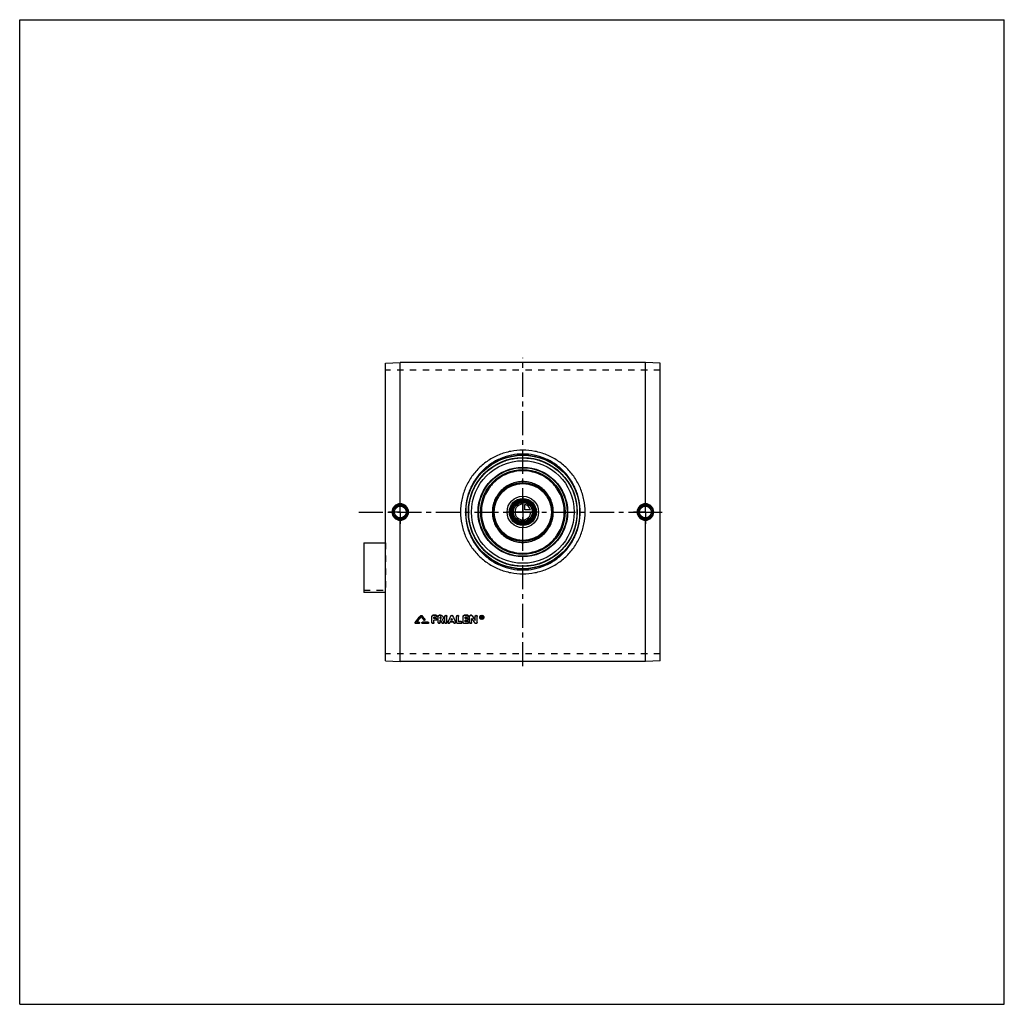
# Model space of a CAD drawing. Header units: millimetres. Extents: x 0 to 1000, y 0 to 1000.
import ezdxf

# ---------------------------------------------------------------- set-up
doc = ezdxf.new("R2010")
doc.units = ezdxf.units.MM
doc.header["$LTSCALE"] = 65.185185
doc.linetypes.add('CENTER', pattern=[0.6, 0.375, -0.075, 0.075, -0.075])
doc.linetypes.add('HIDDEN', pattern=[0.2, 0.1, -0.1])
doc.layers.get('0').update_dxf_attribs({"linetype": 'CONTINUOUS'})
for name, color, linetype in [('ACHSEN_S', 7, 'CONTINUOUS'), ('FASEN', 7, 'CONTINUOUS'), ('KOERPER', 7, 'CONTINUOUS'), ('KONST.EL_MIT_GEO', 7, 'CONTINUOUS'), ('KURVEN', 7, 'CONTINUOUS')]:
    doc.layers.add(name, color=color, linetype=linetype)

msp = doc.modelspace()

# ---------------------------------------------------------------- linework, layer by layer
at = {"color": 7, "linetype": 'Continuous'}
for p, q in [((0, 0), (0, 1000)), ((0, 1000), (1000, 1000)), ((1000, 0), (1000, 1000)), ((0, 0), (1000, 0))]:
    msp.add_line(p, q, dxfattribs=at)
at = {"layer": 'ACHSEN_S', "color": 2, "linetype": 'CENTER'}
for p, q in [((511, 343.3), (511, 656.7)), ((344.5, 500), (655.5, 500))]:
    msp.add_line(p, q, dxfattribs=at)
at = {"layer": 'FASEN', "color": 7, "linetype": 'Continuous'}
for p, q in [((371.5, 651.1), (386.5, 651.7)), ((371.5, 348.9), (371.5, 651.1)), ((635.5, 651.7), (386.5, 651.7)), ((650.5, 651.1), (635.5, 651.7)), ((650.5, 348.9), (650.5, 651.1)), ((371.5, 348.9), (386.5, 348.3)), ((635.5, 348.3), (386.5, 348.3)), ((650.5, 348.9), (635.5, 348.3))]:
    msp.add_line(p, q, dxfattribs=at)
for radius in [55, 52.1]:
    msp.add_circle((511, 500), radius, dxfattribs=at)
at = {"layer": 'KOERPER', "color": 8, "linetype": 'HIDDEN'}
for p, q in [((650.5, 644.2), (371.5, 644.2)), ((349.5, 420.7), (371.5, 420.7)), ((371.5, 418.4), (371.5, 420.7)), ((650.5, 355.8), (371.5, 355.8))]:
    msp.add_line(p, q, dxfattribs=at)
at = {"layer": 'KOERPER', "color": 2, "linetype": 'CENTER'}
for p, q in [((386.5, 500), (386.5, 512)), ((635.5, 500), (635.5, 512)), ((386.5, 500), (374.5, 500)), ((386.5, 500), (386.5, 488)), ((386.5, 500), (398.5, 500)), ((635.5, 500), (623.5, 500)), ((635.5, 500), (647.5, 500)), ((635.5, 500), (635.5, 488))]:
    msp.add_line(p, q, dxfattribs=at)
at = {"layer": 'KOERPER', "color": 7, "linetype": 'Continuous'}
msp.add_line((371.5, 418.4), (349.5, 418.4), dxfattribs=at)
msp.add_circle((511, 500), 11.7, dxfattribs=at)
at = {"layer": 'KONST.EL_MIT_GEO', "color": 7, "linetype": 'Continuous'}
for p, q in [((386.5, 508.4), (386.5, 651.7)), ((635.5, 508.4), (635.5, 651.7)), ((386.5, 348.3), (386.5, 491.6)), ((635.5, 348.3), (635.5, 491.6)), ((349.5, 468.8), (349.5, 418.4)), ((349.5, 468.8), (371.5, 468.8)), ((407.3, 394.9), (407.3, 394.7)), ((408.2, 394.9), (408.2, 394.7)), ((411.4, 390.9), (411.4, 390.8)), ((418.7, 387.7), (418.7, 394)), ((423, 395.1), (419.7, 395.1)), ((419.7, 395.1), (419.7, 395)), ((423, 395), (419.7, 395)), ((423, 393.1), (420.7, 393.1)), ((420.7, 391.8), (420.7, 393.1)), ((422.7, 391.9), (420.7, 391.9)), ((422.7, 391.8), (420.7, 391.8)), ((422.7, 391.9), (422.7, 391.8)), ((423, 395.1), (423, 395)), ((425, 387.7), (425, 394)), ((427.5, 395.1), (426, 395.1)), ((426, 395.1), (426, 395)), ((427.5, 395), (426, 395)), ((427.5, 393.1), (427, 393.1)), ((427, 391.8), (427, 393.1)), ((427.5, 391.9), (427, 391.9)), ((427.5, 391.8), (427, 391.8)), ((427.5, 395.1), (427.5, 395)), ((427.5, 391.9), (427.5, 391.8)), ((431.9, 387.7), (431.9, 394)), ((433.9, 387.7), (433.9, 394)), ((437.9, 394.5), (437.9, 394.4)), ((439.6, 390.1), (438.1, 390.1)), ((439.8, 394.5), (439.8, 394.4)), ((443.8, 387.7), (443.8, 394)), ((445.8, 388.6), (445.8, 394)), ((450.4, 387.7), (450.4, 394)), ((455.1, 395.1), (451.4, 395.1)), ((451.4, 395.1), (451.4, 395)), ((455.1, 395), (451.4, 395)), ((455.1, 393.1), (452.4, 393.1)), ((452.4, 391.8), (452.4, 393.1)), ((454.7, 391.9), (452.4, 391.9)), ((454.7, 391.8), (452.4, 391.8)), ((454.7, 391.9), (454.7, 391.8)), ((455.1, 395.1), (455.1, 395)), ((457, 387.7), (457, 394)), ((458.7, 395.1), (458, 395.1)), ((458, 395.1), (458, 395)), ((458.7, 395), (458, 395)), ((458.7, 395.1), (458.7, 395)), ((459, 387.7), (459, 391.8)), ((459.5, 394.6), (459.5, 394.5)), ((462.6, 389.9), (462.6, 394)), ((464.6, 387.7), (464.6, 394)), ((469.3, 394.2), (468.9, 394.2)), ((468.9, 391.9), (468.9, 394.2)), ((469.3, 394), (468.9, 394)), ((469.2, 391.9), (468.9, 391.9)), ((469.3, 393.7), (469.2, 393.7)), ((469.2, 393.1), (469.2, 393.7)), ((469.3, 393.2), (469.2, 393.2)), ((469.3, 393.1), (469.2, 393.1)), ((469.3, 392.8), (469.2, 392.8)), ((469.2, 391.9), (469.2, 392.8)), ((469.3, 394.2), (469.3, 394)), ((469.3, 393.2), (469.3, 393.1)), ((469.5, 393.3), (469.5, 393.5)), ((469.8, 391.9), (469.5, 391.9)), ((469.8, 392), (469.6, 392.9)), ((469.8, 393.3), (469.8, 393.5)), ((469.8, 392), (469.8, 391.9)), ((401.6, 387.8), (401.6, 387.7)), ((405.5, 386.8), (402.1, 386.8)), ((405.5, 387.9), (403.2, 387.9)), ((405.5, 388), (403.3, 388)), ((405.5, 388), (405.5, 387.9)), ((414.8, 388), (409, 388)), ((409, 388), (409, 387.9)), ((414.8, 387.9), (409, 387.9)), ((414.8, 386.8), (409, 386.8)), ((414.8, 388), (414.8, 387.9)), ((422.7, 390), (420.7, 390)), ((420.7, 387.7), (420.7, 390)), ((427.7, 390), (427, 390)), ((427, 387.7), (427, 390)), ((430.8, 388.2), (430.8, 388.1)), ((434.9, 388.2), (434.9, 388.1)), ((440.6, 388.2), (437.1, 388.2)), ((439.7, 390), (438, 390)), ((442.8, 388.2), (442.8, 388.1)), ((448.5, 386.8), (444.8, 386.8)), ((448.5, 388.8), (445.8, 388.8)), ((448.5, 388.6), (445.8, 388.6)), ((448.5, 388.8), (448.5, 388.6)), ((455.1, 386.8), (451.4, 386.8)), ((454.7, 390), (452.4, 390)), ((452.4, 388.6), (452.4, 390)), ((455.1, 388.8), (452.4, 388.8)), ((455.1, 388.6), (452.4, 388.6)), ((455.1, 388.8), (455.1, 388.6)), ((463.6, 386.8), (463, 386.8))]:
    msp.add_line(p, q, dxfattribs=at)
at = {"layer": 'KONST.EL_MIT_GEO', "color": 8, "linetype": 'HIDDEN'}
for p, q in [((371.5, 468.8), (371.5, 420.7)), ((407.8, 393.7), (407.8, 393.5)), ((410.5, 390.3), (410.5, 390.2)), ((411.5, 390.5), (411.5, 390.6)), ((418.7, 394.2), (418.7, 394)), ((423, 393.2), (420.7, 393.2)), ((420.7, 393.2), (420.7, 393.1)), ((422.7, 390.1), (420.7, 390.1)), ((420.7, 390.1), (420.7, 390)), ((422.7, 390.1), (422.7, 390)), ((423, 393.2), (423, 393.1)), ((423.7, 390.9), (423.7, 391)), ((424, 394), (424, 394.2)), ((425, 394.2), (425, 394)), ((427.5, 393.2), (427, 393.2)), ((427, 393.2), (427, 393.1)), ((427.7, 390.1), (427, 390.1)), ((427, 390.1), (427, 390)), ((427.5, 393.2), (427.5, 393.1)), ((427.7, 390.1), (427.7, 390)), ((428.2, 392.5), (428.2, 392.6)), ((429.5, 390.9), (429.5, 390.7)), ((429.5, 390.8), (429.5, 390.9)), ((429.5, 390.8), (429.5, 390.8)), ((430.2, 392.5), (430.2, 392.6)), ((431.9, 394.2), (431.9, 394)), ((433.9, 394.2), (433.9, 394)), ((438.1, 390.1), (438, 390.1)), ((438, 390.1), (438, 390)), ((438.9, 391.9), (438.9, 391.8)), ((439.7, 390.1), (439.6, 390.1)), ((439.7, 390.1), (439.7, 390)), ((443.8, 394.2), (443.8, 394)), ((445.8, 394.2), (445.8, 394)), ((450.4, 394.2), (450.4, 394)), ((455.1, 393.2), (452.4, 393.2)), ((452.4, 393.2), (452.4, 393.1)), ((454.7, 390.1), (452.4, 390.1)), ((452.4, 390.1), (452.4, 390)), ((454.7, 390.1), (454.7, 390)), ((455.1, 393.2), (455.1, 393.1)), ((455.7, 390.9), (455.7, 391)), ((456.1, 394), (456.1, 394.2)), ((457, 394.2), (457, 394)), ((459, 391.9), (459, 391.8)), ((462.6, 394.2), (462.6, 394)), ((464.6, 394.2), (464.6, 394)), ((467.2, 393.1), (467.2, 393)), ((467.7, 393.1), (467.7, 393)), ((469.2, 392), (468.9, 392)), ((469.3, 393.8), (469.2, 393.8)), ((469.2, 393.8), (469.2, 393.7)), ((469.3, 392.9), (469.2, 392.9)), ((469.2, 392.9), (469.2, 392.8)), ((469.3, 393.8), (469.3, 393.7)), ((469.3, 392.9), (469.3, 392.8)), ((469.5, 393.6), (469.5, 393.5)), ((469.8, 392), (469.5, 392)), ((469.5, 392), (469.5, 391.9)), ((469.6, 393), (469.6, 392.9)), ((469.6, 392.9), (469.6, 393)), ((469.8, 393.6), (469.8, 393.5)), ((471, 393.1), (471, 393)), ((471.5, 393.1), (471.5, 393)), ((401.5, 387.5), (401.5, 387.4)), ((405.5, 386.9), (402.1, 386.9)), ((402.1, 386.9), (402.1, 386.8)), ((403.3, 388), (403.2, 388)), ((403.2, 388), (403.2, 387.9)), ((405.5, 386.9), (405.5, 386.8)), ((406.1, 387.4), (406.1, 387.5)), ((408.4, 387.5), (408.4, 387.4)), ((414.8, 386.9), (409, 386.9)), ((409, 386.9), (409, 386.8)), ((414.8, 386.9), (414.8, 386.8)), ((415.4, 387.4), (415.4, 387.5)), ((429, 387.5), (429, 387.3)), ((430.9, 387.7), (430.9, 387.8)), ((434.9, 387.8), (434.9, 387.7)), ((436.8, 387.5), (437.1, 388.3)), ((436.8, 387.5), (436.8, 387.4)), ((440.6, 388.3), (437.1, 388.3)), ((437.1, 388.3), (437.1, 388.2)), ((440.6, 388.3), (440.6, 388.2)), ((440.9, 387.5), (440.6, 388.3)), ((440.9, 387.5), (440.9, 387.4)), ((442.8, 387.7), (442.8, 387.8)), ((448.5, 386.9), (444.8, 386.9)), ((444.8, 386.9), (444.8, 386.8)), ((448.5, 386.9), (448.5, 386.8)), ((449.4, 387.7), (449.4, 387.8)), ((455.1, 386.9), (451.4, 386.9)), ((451.4, 386.9), (451.4, 386.8)), ((455.1, 386.9), (455.1, 386.8)), ((456.1, 387.7), (456.1, 387.8)), ((462.1, 387.4), (462.1, 387.2)), ((463.6, 386.9), (463, 386.9)), ((463, 386.9), (463, 386.8)), ((463.6, 386.9), (463.6, 386.8))]:
    msp.add_line(p, q, dxfattribs=at)
at = {"layer": 'KONST.EL_MIT_GEO', "color": 7, "linetype": 'Continuous'}
for centre, radius in [((511, 500), 58), ((511, 500), 57.7), ((511, 500), 55.3), ((511, 500), 45.5), ((511, 500), 45), ((511, 500), 43), ((511, 500), 30), ((511, 500), 29), ((511, 500), 13.7), ((511, 500), 12.7), ((511, 500), 11.3), ((511, 500), 10.3), ((386.5, 500), 7.05), ((386.5, 500), 6.05), ((635.5, 500), 7.05), ((635.5, 500), 6.05)]:
    msp.add_circle(centre, radius, dxfattribs=at)
at = {"layer": 'KONST.EL_MIT_GEO', "color": 8, "linetype": 'HIDDEN'}
msp.add_circle((511, 500), 55, dxfattribs=at)
at = {"layer": 'KONST.EL_MIT_GEO', "color": 7, "linetype": 'Continuous'}
for centre, radius, start, end in [((386.5, 500), 7.43, 90.0254, 180.0265), ((386.5, 500), 7.43, 359.9733, 90.2705), ((635.5, 500), 7.43, 89.7295, 180.0267), ((635.5, 500), 7.43, 359.9735, 89.9746), ((386.5, 500), 7.43, 179.9735, 269.9746), ((386.5, 500), 7.43, 269.7295, 0.0267), ((635.5, 500), 7.43, 179.9733, 270.2705), ((635.5, 500), 7.43, 270.0254, 0.0265), ((-872.4, 1413.3), 1635.5, 321.1671, 321.4841), ((-874, 1413.4), 1636.9, 321.1964, 321.5133), ((-871.3, 1412.4), 1635.2, 321.206, 321.4602), ((1692.5, 1417), 1642.5, 218.5402, 218.6914), ((1694.3, 1418.5), 1643.7, 218.5164, 218.6921), ((1696, 1418.6), 1645.1, 218.4873, 218.6629), ((-1169.9, 1154.9), 1778.6, 334.465, 334.6901), ((-1172.6, 1155.3), 1781.3, 334.4883, 334.7133), ((2047.6, 1154.9), 1778.6, 205.3099, 205.535), ((2050.3, 1155.3), 1781.3, 205.2867, 205.5117), ((1798.2, 1294), 1614.7, 213.9674, 214.1632), ((1810, 1301.5), 1626.7, 213.8804, 214.0752), ((1811.9, 1301.7), 1628.5, 213.8527, 214.0474), ((469.1, 393.1), 1.41, 182.0969, 193.1572), ((469.3, 393.5), 0.269, 269.9827, 275.4752), ((469.3, 393.4), 0.273, 270.1768, 275.7715), ((469.3, 393.5), 0.22, 0.223, 13.0114), ((469.6, 393.1), 1.41, 346.7697, 357.9328)]:
    msp.add_arc(centre, radius, start, end, dxfattribs=at)
at = {"layer": 'KONST.EL_MIT_GEO', "color": 8, "linetype": 'HIDDEN'}
for centre, radius, start, end in [((-869.7, 1412.3), 1633.8, 321.1768, 321.431), ((1690.9, 1416.8), 1641.1, 218.5694, 218.7206), ((427.6, 392.6), 0.609, 354.4817, 0.0052), ((1796.2, 1293.7), 1612.9, 213.9951, 214.191), ((469.2, 393.1), 1.47, 179.9949, 182.0961), ((469.3, 393.4), 0.218, 353.6463, 0.0411), ((469.5, 393.1), 1.47, 357.9293, 0.005)]:
    msp.add_arc(centre, radius, start, end, dxfattribs=at)
msp.add_ellipse((469.5, 500), major_axis=(-59.3, 287), ratio=0.08, start_param=-4.34653, end_param=-4.34316, dxfattribs=at)
at = {"layer": 'KONST.EL_MIT_GEO', "color": 7, "linetype": 'Continuous'}
for centre, major_axis, ratio, start_param, end_param in [((469.5, 500), (-59.4, 287.3), 0.08, -4.34653, -4.34316), ((469.8, 500), (-59.4, 287.3), 0.08, -4.3469, -4.34316), ((436.8, 500), (119.1, 286.8), 0.14767, -1.9124, -1.90939), ((440.9, 500), (-119.1, 286.8), 0.14767, -4.3738, -4.37079)]:
    msp.add_ellipse(centre, major_axis=major_axis, ratio=ratio, start_param=start_param, end_param=end_param, dxfattribs=at)
for points, knots in [([(574.3, 500), (574.3, 504.1), (573.6, 510.3), (571.6, 518.4), (568.8, 526.1), (563.9, 535.2), (557.2, 543.2), (551.1, 548.7), (544.5, 553.6), (535.3, 558.4), (523.4, 562), (511, 563.2), (498.6, 562), (486.7, 558.4), (477.5, 553.6), (470.9, 548.7), (464.8, 543.2), (458.1, 535.2), (453.2, 526.1), (450.4, 518.4), (448.4, 510.3), (447.7, 504.1), (447.7, 500)], [0, 0, 0, 0, 0.06265, 0.09398, 0.12528, 0.18769, 0.25, 0.28119, 0.31239, 0.3748, 0.43735, 0.5, 0.56265, 0.6252, 0.68761, 0.71881, 0.75, 0.81231, 0.87472, 0.90602, 0.93735, 1, 1, 1, 1]), ([(569.3, 500), (569.3, 503.8), (568.7, 509.6), (566.9, 517.1), (564.3, 524.3), (559.8, 532.8), (553.8, 540.3), (548.2, 545.5), (542.1, 550.1), (533.6, 554.7), (522.5, 558.1), (511, 559.3), (499.5, 558.1), (488.4, 554.7), (479.9, 550.1), (473.8, 545.5), (468.2, 540.3), (462.2, 532.8), (457.7, 524.3), (455.1, 517.1), (453.3, 509.6), (452.7, 503.8), (452.7, 500)], [0, 0, 0, 0, 0.06269, 0.09403, 0.12533, 0.18774, 0.25002, 0.28119, 0.31237, 0.37476, 0.43732, 0.5, 0.56268, 0.62524, 0.68763, 0.71881, 0.74998, 0.81226, 0.87467, 0.90597, 0.93731, 1, 1, 1, 1]), ([(511, 541.9), (508.3, 541.9), (504.1, 541.4), (498.8, 540.1), (493.6, 538.3), (487.5, 535), (482.2, 530.7), (478.5, 526.6), (475.2, 522.2), (472, 516.2), (469.5, 508.2), (468.7, 500), (469.5, 491.8), (472, 483.8), (475.2, 477.8), (478.5, 473.4), (482.2, 469.3), (487.5, 465), (493.6, 461.7), (498.8, 459.9), (504.1, 458.6), (508.3, 458.1), (511, 458.1)], [0, 0, 0, 0, 0.06256, 0.09386, 0.12515, 0.1876, 0.25, 0.28124, 0.31248, 0.37493, 0.43744, 0.5, 0.56256, 0.62507, 0.68752, 0.71876, 0.75, 0.8124, 0.87485, 0.90614, 0.93744, 1, 1, 1, 1]), ([(511, 458.1), (513.7, 458.1), (517.9, 458.6), (523.2, 459.9), (528.4, 461.7), (534.5, 465), (539.8, 469.3), (543.5, 473.4), (546.8, 477.8), (550, 483.8), (552.5, 491.8), (553.3, 500), (552.5, 508.2), (550, 516.2), (546.8, 522.2), (543.5, 526.6), (539.8, 530.7), (534.5, 535), (528.4, 538.3), (523.2, 540.1), (517.9, 541.4), (513.7, 541.9), (511, 541.9)], [0, 0, 0, 0, 0.06256, 0.09386, 0.12515, 0.1876, 0.25, 0.28124, 0.31248, 0.37493, 0.43744, 0.5, 0.56256, 0.62507, 0.68752, 0.71876, 0.75, 0.8124, 0.87485, 0.90614, 0.93744, 1, 1, 1, 1]), ([(542, 500), (542, 502), (541.6, 506.1), (539.8, 511.9), (536.9, 517.3), (533, 522), (528.3, 525.9), (522.9, 528.7), (517.1, 530.5), (511, 531.1), (504.9, 530.5), (499.1, 528.7), (493.7, 525.9), (489, 522), (485.1, 517.3), (482.2, 511.9), (480.4, 506.1), (480, 502), (480, 500)], [0, 0, 0, 0, 0.06254, 0.12506, 0.18754, 0.25, 0.31246, 0.37494, 0.43746, 0.5, 0.56254, 0.62506, 0.68754, 0.75, 0.81246, 0.87494, 0.93746, 1, 1, 1, 1]), ([(386.5, 508.4), (385.4, 508.4), (383.2, 507.9), (380.4, 506.1), (378.6, 503.3), (378.1, 501.1), (378.1, 500)], [0, 0, 0, 0, 0.24958, 0.4995, 0.74968, 1, 1, 1, 1]), ([(378.1, 500), (378.1, 498.9), (378.6, 496.7), (380.4, 493.9), (383.2, 492.1), (385.4, 491.6), (386.5, 491.6)], [0, 0, 0, 0, 0.25032, 0.5005, 0.75042, 1, 1, 1, 1]), ([(386.5, 508.4), (386.5, 508.3), (386.5, 508.1), (386.5, 507.9), (386.5, 507.7), (386.5, 507.6), (386.5, 507.5), (386.5, 507.5), (386.5, 507.4), (386.5, 507.4)], [0, 0, 0, 0, 0.37236, 0.54078, 0.68953, 0.81345, 0.90834, 0.97108, 1, 1, 1, 1]), ([(394.9, 500), (394.9, 501.1), (394.5, 503.3), (392.6, 506.1), (389.8, 508), (387.6, 508.4), (386.5, 508.4)], [0, 0, 0, 0, 0.25, 0.49998, 0.74998, 1, 1, 1, 1]), ([(386.5, 491.6), (387.6, 491.6), (389.8, 492), (392.6, 493.9), (394.5, 496.7), (394.9, 498.9), (394.9, 500)], [0, 0, 0, 0, 0.25002, 0.50002, 0.75, 1, 1, 1, 1]), ([(447.7, 500), (447.7, 495.9), (448.4, 489.7), (450.4, 481.6), (453.2, 473.9), (458.1, 464.8), (464.8, 456.8), (470.9, 451.3), (477.5, 446.4), (486.7, 441.6), (498.6, 438), (511, 436.8), (523.4, 438), (535.3, 441.6), (544.5, 446.4), (551.1, 451.3), (557.2, 456.8), (563.9, 464.8), (568.8, 473.9), (571.6, 481.6), (573.6, 489.7), (574.3, 495.9), (574.3, 500)], [0, 0, 0, 0, 0.06265, 0.09398, 0.12528, 0.18769, 0.25, 0.28119, 0.31239, 0.3748, 0.43735, 0.5, 0.56265, 0.6252, 0.68761, 0.71881, 0.75, 0.81231, 0.87472, 0.90602, 0.93735, 1, 1, 1, 1]), ([(452.7, 500), (452.7, 496.2), (453.3, 490.4), (455.1, 482.9), (457.7, 475.7), (462.2, 467.2), (468.2, 459.7), (473.8, 454.5), (479.9, 449.9), (488.4, 445.3), (499.5, 441.9), (511, 440.7), (522.5, 441.9), (533.6, 445.3), (542.1, 449.9), (548.2, 454.5), (553.8, 459.7), (559.8, 467.2), (564.3, 475.7), (566.9, 482.9), (568.7, 490.4), (569.3, 496.2), (569.3, 500)], [0, 0, 0, 0, 0.06269, 0.09403, 0.12533, 0.18774, 0.25002, 0.28119, 0.31237, 0.37476, 0.43732, 0.5, 0.56268, 0.62524, 0.68763, 0.71881, 0.74998, 0.81226, 0.87467, 0.90597, 0.93731, 1, 1, 1, 1]), ([(480, 500), (480, 498), (480.4, 493.9), (482.2, 488.1), (485.1, 482.7), (489, 478), (493.7, 474.1), (499.1, 471.3), (504.9, 469.5), (511, 468.9), (517.1, 469.5), (522.9, 471.3), (528.3, 474.1), (533, 478), (536.9, 482.7), (539.8, 488.1), (541.6, 493.9), (542, 498), (542, 500)], [0, 0, 0, 0, 0.06254, 0.12506, 0.18754, 0.25, 0.31246, 0.37494, 0.43746, 0.5, 0.56254, 0.62506, 0.68754, 0.75, 0.81246, 0.87494, 0.93746, 1, 1, 1, 1]), ([(635.5, 508.4), (634.4, 508.4), (632.2, 508), (629.4, 506.1), (627.5, 503.3), (627.1, 501.1), (627.1, 500)], [0, 0, 0, 0, 0.25002, 0.50002, 0.75, 1, 1, 1, 1]), ([(635.5, 508.4), (635.5, 508.3), (635.5, 508.1), (635.5, 507.9), (635.5, 507.7), (635.5, 507.6), (635.5, 507.5), (635.5, 507.5), (635.5, 507.4), (635.5, 507.4)], [0, 0, 0, 0, 0.37235, 0.54077, 0.68952, 0.81344, 0.90834, 0.97108, 1, 1, 1, 1]), ([(643.9, 500), (643.9, 501.1), (643.4, 503.3), (641.6, 506.1), (638.8, 507.9), (636.6, 508.4), (635.5, 508.4)], [0, 0, 0, 0, 0.25032, 0.5005, 0.75042, 1, 1, 1, 1]), ([(635.5, 491.6), (636.6, 491.6), (638.8, 492.1), (641.6, 493.9), (643.4, 496.7), (643.9, 498.9), (643.9, 500)], [0, 0, 0, 0, 0.24958, 0.4995, 0.74968, 1, 1, 1, 1]), ([(386.5, 491.6), (386.5, 491.7), (386.5, 491.9), (386.5, 492.1), (386.5, 492.3), (386.5, 492.4), (386.5, 492.5), (386.5, 492.5), (386.5, 492.6), (386.5, 492.6)], [0, 0, 0, 0, 0.37236, 0.54078, 0.68953, 0.81345, 0.90834, 0.97108, 1, 1, 1, 1]), ([(627.1, 500), (627.1, 498.9), (627.5, 496.7), (629.4, 493.9), (632.2, 492), (634.4, 491.6), (635.5, 491.6)], [0, 0, 0, 0, 0.25, 0.49998, 0.74998, 1, 1, 1, 1]), ([(635.5, 491.6), (635.5, 491.7), (635.5, 491.9), (635.5, 492.1), (635.5, 492.3), (635.5, 492.4), (635.5, 492.5), (635.5, 492.5), (635.5, 492.6), (635.5, 492.6)], [0, 0, 0, 0, 0.37235, 0.54077, 0.68952, 0.81344, 0.90833, 0.97108, 1, 1, 1, 1]), ([(407.3, 394.9), (407.3, 394.9), (407.5, 395), (407.8, 395.1), (408, 395), (408.2, 394.9), (408.2, 394.9)], [0, 0, 0, 0, 0.2463, 0.49956, 0.75157, 1, 1, 1, 1]), ([(407.3, 394.7), (407.3, 394.8), (407.5, 394.9), (407.8, 395), (408, 394.9), (408.2, 394.8), (408.2, 394.7)], [0, 0, 0, 0, 0.2469, 0.50001, 0.75311, 1, 1, 1, 1]), ([(411.5, 390.5), (411.5, 390.4), (411.4, 390.1), (411.1, 389.9), (410.7, 389.9), (410.5, 390.1), (410.5, 390.2)], [0, 0, 0, 0, 0.24012, 0.49113, 0.74882, 1, 1, 1, 1]), ([(411.4, 390.9), (411.4, 390.9), (411.5, 390.8), (411.5, 390.7), (411.5, 390.6)], [0, 0, 0, 0, 0.26209, 1, 1, 1, 1]), ([(411.4, 390.8), (411.4, 390.8), (411.5, 390.7), (411.5, 390.6), (411.5, 390.5)], [0, 0, 0, 0, 0.25489, 1, 1, 1, 1]), ([(418.7, 394.2), (418.7, 394.3), (418.8, 394.5), (419, 394.8), (419.4, 395), (419.6, 395.1), (419.7, 395.1)], [0, 0, 0, 0, 0.24183, 0.48886, 0.74161, 1, 1, 1, 1]), ([(418.7, 394), (418.7, 394.2), (418.8, 394.4), (419, 394.7), (419.4, 394.9), (419.6, 395), (419.7, 395)], [0, 0, 0, 0, 0.24153, 0.48814, 0.74168, 1, 1, 1, 1]), ([(422.7, 391.9), (422.8, 391.9), (423.1, 391.9), (423.4, 391.7), (423.6, 391.4), (423.7, 391.1), (423.7, 391)], [0, 0, 0, 0, 0.26219, 0.51205, 0.7611, 1, 1, 1, 1]), ([(422.7, 391.8), (422.8, 391.8), (423.1, 391.8), (423.4, 391.6), (423.6, 391.3), (423.7, 391), (423.7, 390.9)], [0, 0, 0, 0, 0.25886, 0.51263, 0.75903, 1, 1, 1, 1]), ([(423.7, 390.9), (423.7, 390.8), (423.6, 390.5), (423.4, 390.2), (423.1, 390), (422.8, 390), (422.7, 390)], [0, 0, 0, 0, 0.24098, 0.48727, 0.74102, 1, 1, 1, 1]), ([(423, 395.1), (423.2, 395.1), (423.4, 395), (423.8, 394.8), (424, 394.5), (424, 394.3), (424, 394.2)], [0, 0, 0, 0, 0.2616, 0.51123, 0.76052, 1, 1, 1, 1]), ([(423, 395), (423.2, 395), (423.4, 394.9), (423.8, 394.7), (424, 394.4), (424, 394.2), (424, 394)], [0, 0, 0, 0, 0.25832, 0.51185, 0.75848, 1, 1, 1, 1]), ([(424, 394), (424, 393.9), (424, 393.7), (423.8, 393.4), (423.4, 393.2), (423.2, 393.1), (423, 393.1)], [0, 0, 0, 0, 0.24153, 0.48805, 0.74156, 1, 1, 1, 1]), ([(425, 394.2), (425, 394.3), (425.1, 394.5), (425.3, 394.8), (425.6, 395), (425.9, 395.1), (426, 395.1)], [0, 0, 0, 0, 0.24183, 0.48886, 0.74161, 1, 1, 1, 1]), ([(425, 394), (425, 394.2), (425.1, 394.4), (425.3, 394.7), (425.6, 394.9), (425.9, 395), (426, 395)], [0, 0, 0, 0, 0.24153, 0.48814, 0.74168, 1, 1, 1, 1]), ([(427.5, 395.1), (427.9, 395.1), (428.6, 395), (429.5, 394.4), (430.1, 393.6), (430.2, 392.9), (430.2, 392.6)], [0, 0, 0, 0, 0.25887, 0.51142, 0.75817, 1, 1, 1, 1]), ([(427.5, 395), (427.9, 395), (428.6, 394.8), (429.5, 394.3), (430.1, 393.5), (430.2, 392.8), (430.2, 392.5)], [0, 0, 0, 0, 0.25848, 0.51216, 0.75877, 1, 1, 1, 1]), ([(428.2, 392.5), (428.2, 392.6), (428.2, 392.7), (428.1, 392.9), (427.8, 393.1), (427.6, 393.1), (427.5, 393.1)], [0, 0, 0, 0, 0.24124, 0.48772, 0.74136, 1, 1, 1, 1]), ([(427.5, 391.8), (427.7, 391.8), (428, 391.9), (428.2, 392.2), (428.2, 392.4), (428.2, 392.5)], [0, 0, 0, 0, 0.50798, 0.75659, 1, 1, 1, 1]), ([(427.5, 391.9), (427.7, 391.9), (428, 392), (428.2, 392.3), (428.2, 392.4), (428.2, 392.5)], [0, 0, 0, 0, 0.50717, 0.75576, 1, 1, 1, 1]), ([(430.2, 392.5), (430.2, 392.2), (430.1, 391.5), (429.7, 391), (429.5, 390.7)], [0, 0, 0, 0, 0.49503, 1, 1, 1, 1]), ([(431.9, 394.2), (431.9, 394.3), (431.9, 394.5), (432.2, 394.9), (432.9, 395.2), (433.5, 394.9), (433.8, 394.5), (433.9, 394.3), (433.9, 394.2)], [0, 0, 0, 0, 0.12345, 0.24596, 0.49992, 0.75386, 0.87713, 1, 1, 1, 1]), ([(431.9, 394), (431.9, 394.2), (431.9, 394.4), (432.2, 394.8), (432.9, 395.1), (433.5, 394.8), (433.8, 394.4), (433.9, 394.2), (433.9, 394)], [0, 0, 0, 0, 0.12184, 0.24625, 0.5, 0.75375, 0.87815, 1, 1, 1, 1]), ([(437.9, 394.5), (438, 394.7), (438.3, 395), (438.9, 395.1), (439.4, 395), (439.7, 394.7), (439.8, 394.5)], [0, 0, 0, 0, 0.24701, 0.50069, 0.75297, 1, 1, 1, 1]), ([(437.9, 394.4), (438, 394.6), (438.3, 394.9), (438.9, 395), (439.4, 394.9), (439.7, 394.6), (439.8, 394.4)], [0, 0, 0, 0, 0.24559, 0.49999, 0.7544, 1, 1, 1, 1]), ([(443.8, 394.2), (443.8, 394.3), (443.9, 394.5), (444.2, 394.9), (444.8, 395.2), (445.5, 394.9), (445.8, 394.5), (445.8, 394.3), (445.8, 394.2)], [0, 0, 0, 0, 0.12345, 0.24596, 0.49992, 0.75386, 0.87713, 1, 1, 1, 1]), ([(443.8, 394), (443.8, 394.2), (443.9, 394.4), (444.2, 394.8), (444.8, 395.1), (445.5, 394.8), (445.8, 394.4), (445.8, 394.2), (445.8, 394)], [0, 0, 0, 0, 0.12184, 0.24625, 0.5, 0.75375, 0.87815, 1, 1, 1, 1]), ([(450.4, 394.2), (450.4, 394.3), (450.5, 394.5), (450.7, 394.8), (451, 395), (451.3, 395.1), (451.4, 395.1)], [0, 0, 0, 0, 0.24183, 0.48886, 0.74161, 1, 1, 1, 1]), ([(450.4, 394), (450.4, 394.2), (450.5, 394.4), (450.7, 394.7), (451, 394.9), (451.3, 395), (451.4, 395)], [0, 0, 0, 0, 0.24153, 0.48814, 0.74168, 1, 1, 1, 1]), ([(454.7, 391.9), (454.9, 391.9), (455.1, 391.9), (455.4, 391.7), (455.7, 391.4), (455.7, 391.1), (455.7, 391)], [0, 0, 0, 0, 0.26219, 0.51205, 0.7611, 1, 1, 1, 1]), ([(454.7, 391.8), (454.9, 391.8), (455.1, 391.8), (455.4, 391.6), (455.7, 391.3), (455.7, 391), (455.7, 390.9)], [0, 0, 0, 0, 0.25886, 0.51263, 0.75903, 1, 1, 1, 1]), ([(455.7, 390.9), (455.7, 390.8), (455.7, 390.5), (455.4, 390.2), (455.1, 390), (454.9, 390), (454.7, 390)], [0, 0, 0, 0, 0.24098, 0.48727, 0.74102, 1, 1, 1, 1]), ([(455.1, 395.1), (455.2, 395.1), (455.4, 395), (455.8, 394.8), (456, 394.5), (456.1, 394.3), (456.1, 394.2)], [0, 0, 0, 0, 0.2616, 0.51123, 0.76052, 1, 1, 1, 1]), ([(455.1, 395), (455.2, 395), (455.4, 394.9), (455.8, 394.7), (456, 394.4), (456.1, 394.2), (456.1, 394)], [0, 0, 0, 0, 0.25832, 0.51185, 0.75848, 1, 1, 1, 1]), ([(456.1, 394), (456.1, 393.9), (456, 393.7), (455.8, 393.4), (455.4, 393.2), (455.2, 393.1), (455.1, 393.1)], [0, 0, 0, 0, 0.24153, 0.48805, 0.74156, 1, 1, 1, 1]), ([(457, 394.2), (457, 394.3), (457.1, 394.5), (457.3, 394.8), (457.6, 395), (457.9, 395.1), (458, 395.1)], [0, 0, 0, 0, 0.24183, 0.48886, 0.74161, 1, 1, 1, 1]), ([(457, 394), (457, 394.2), (457.1, 394.4), (457.3, 394.7), (457.6, 394.9), (457.9, 395), (458, 395)], [0, 0, 0, 0, 0.24153, 0.48814, 0.74168, 1, 1, 1, 1]), ([(458.7, 395.1), (458.9, 395.1), (459.2, 395), (459.4, 394.8), (459.5, 394.6)], [0, 0, 0, 0, 0.50713, 1, 1, 1, 1]), ([(458.7, 395), (458.9, 395), (459.2, 394.9), (459.4, 394.7), (459.5, 394.5)], [0, 0, 0, 0, 0.50718, 1, 1, 1, 1]), ([(462.6, 394.2), (462.6, 394.3), (462.7, 394.5), (463, 394.9), (463.6, 395.2), (464.3, 394.9), (464.6, 394.5), (464.6, 394.3), (464.6, 394.2)], [0, 0, 0, 0, 0.12345, 0.24596, 0.49992, 0.75386, 0.87713, 1, 1, 1, 1]), ([(462.6, 394), (462.6, 394.2), (462.7, 394.4), (463, 394.8), (463.6, 395.1), (464.3, 394.8), (464.6, 394.4), (464.6, 394.2), (464.6, 394)], [0, 0, 0, 0, 0.12184, 0.24625, 0.5, 0.75375, 0.87815, 1, 1, 1, 1]), ([(467.2, 393.1), (467.2, 393.3), (467.3, 393.9), (467.8, 394.5), (468.5, 395), (469.4, 395.1), (470.2, 395), (470.9, 394.5), (471.4, 393.9), (471.5, 393.3), (471.5, 393.1)], [0, 0, 0, 0, 0.12145, 0.24392, 0.37114, 0.49997, 0.62917, 0.75607, 0.87892, 1, 1, 1, 1]), ([(467.2, 393), (467.2, 393.2), (467.3, 393.8), (467.8, 394.4), (468.5, 394.9), (469.4, 395), (470.2, 394.9), (470.9, 394.4), (471.4, 393.8), (471.5, 393.2), (471.5, 393)], [0, 0, 0, 0, 0.12066, 0.24396, 0.37078, 0.5, 0.62922, 0.75604, 0.87934, 1, 1, 1, 1]), ([(471.5, 393), (471.5, 392.7), (471.4, 392.2), (470.9, 391.5), (470.2, 391.1), (469.4, 390.9), (468.5, 391.1), (467.8, 391.5), (467.3, 392.2), (467.2, 392.7), (467.2, 393)], [0, 0, 0, 0, 0.12067, 0.24385, 0.37065, 0.5, 0.62935, 0.75615, 0.87933, 1, 1, 1, 1]), ([(471, 393), (471, 393.2), (470.9, 393.6), (470.5, 394.1), (470, 394.4), (469.4, 394.5), (468.7, 394.4), (468.2, 394.1), (467.8, 393.6), (467.7, 393.2), (467.7, 393)], [0, 0, 0, 0, 0.12066, 0.24395, 0.37077, 0.50001, 0.62924, 0.75606, 0.87934, 1, 1, 1, 1]), ([(467.7, 393), (467.7, 392.8), (467.8, 392.4), (468.2, 391.9), (468.7, 391.5), (469.4, 391.4), (470, 391.5), (470.5, 391.9), (470.9, 392.4), (471, 392.8), (471, 393)], [0, 0, 0, 0, 0.12067, 0.24386, 0.37067, 0.50001, 0.62934, 0.75614, 0.87933, 1, 1, 1, 1]), ([(467.7, 392.8), (467.8, 392.6), (467.9, 392.3), (468.4, 391.7), (469.4, 391.4), (470.3, 391.7), (470.8, 392.3), (470.9, 392.6), (471, 392.8)], [0, 0, 0, 0, 0.1229, 0.24581, 0.50037, 0.75452, 0.87751, 1, 1, 1, 1]), ([(469.3, 394.2), (469.4, 394.2), (469.6, 394.1), (469.8, 393.8), (469.8, 393.7), (469.8, 393.6)], [0, 0, 0, 0, 0.50699, 0.75536, 1, 1, 1, 1]), ([(469.3, 394), (469.4, 394), (469.6, 394), (469.8, 393.7), (469.8, 393.6), (469.8, 393.5)], [0, 0, 0, 0, 0.50763, 0.7564, 1, 1, 1, 1]), ([(469.5, 393.6), (469.5, 393.6), (469.4, 393.7), (469.3, 393.7), (469.3, 393.7)], [0, 0, 0, 0, 0.48892, 1, 1, 1, 1]), ([(469.3, 393.1), (469.4, 393.1), (469.5, 393.2), (469.5, 393.3), (469.5, 393.3)], [0, 0, 0, 0, 0.51245, 1, 1, 1, 1]), ([(469.4, 393.3), (469.4, 393.3), (469.5, 393.3), (469.5, 393.4), (469.5, 393.4)], [0, 0, 0, 0, 0.25974, 1, 1, 1, 1]), ([(469.8, 393.3), (469.8, 393.2), (469.8, 393.1), (469.7, 392.9), (469.6, 392.9)], [0, 0, 0, 0, 0.49284, 1, 1, 1, 1]), ([(401.5, 387.5), (401.5, 387.5), (401.5, 387.6), (401.6, 387.7), (401.6, 387.8)], [0, 0, 0, 0, 0.24378, 1, 1, 1, 1]), ([(401.5, 387.4), (401.5, 387.4), (401.5, 387.6), (401.6, 387.6), (401.6, 387.7)], [0, 0, 0, 0, 0.74483, 1, 1, 1, 1]), ([(402.1, 386.8), (401.9, 386.8), (401.7, 386.9), (401.5, 387.1), (401.5, 387.3), (401.5, 387.4)], [0, 0, 0, 0, 0.50935, 0.75757, 1, 1, 1, 1]), ([(405.5, 388), (405.7, 388), (405.9, 387.9), (406.1, 387.7), (406.1, 387.5), (406.1, 387.5)], [0, 0, 0, 0, 0.50772, 0.7598, 1, 1, 1, 1]), ([(405.5, 387.9), (405.7, 387.9), (405.9, 387.8), (406.1, 387.6), (406.1, 387.4), (406.1, 387.4)], [0, 0, 0, 0, 0.50924, 0.75756, 1, 1, 1, 1]), ([(406.1, 387.4), (406.1, 387.3), (406.1, 387.1), (405.9, 386.9), (405.7, 386.8), (405.5, 386.8)], [0, 0, 0, 0, 0.24247, 0.49073, 1, 1, 1, 1]), ([(408.4, 387.5), (408.4, 387.5), (408.5, 387.7), (408.6, 387.9), (408.9, 388), (409, 388)], [0, 0, 0, 0, 0.24176, 0.49192, 1, 1, 1, 1]), ([(408.4, 387.4), (408.4, 387.4), (408.5, 387.6), (408.6, 387.8), (408.9, 387.9), (409, 387.9)], [0, 0, 0, 0, 0.24247, 0.4908, 1, 1, 1, 1]), ([(409, 386.8), (408.9, 386.8), (408.6, 386.9), (408.5, 387.1), (408.4, 387.3), (408.4, 387.4)], [0, 0, 0, 0, 0.50931, 0.75756, 1, 1, 1, 1]), ([(414.8, 388), (414.9, 388), (415.2, 387.9), (415.3, 387.7), (415.4, 387.5), (415.4, 387.5)], [0, 0, 0, 0, 0.50772, 0.7598, 1, 1, 1, 1]), ([(414.8, 387.9), (414.9, 387.9), (415.2, 387.8), (415.3, 387.6), (415.4, 387.4), (415.4, 387.4)], [0, 0, 0, 0, 0.50924, 0.75756, 1, 1, 1, 1]), ([(415.4, 387.4), (415.4, 387.3), (415.3, 387.1), (415.2, 386.9), (414.9, 386.8), (414.8, 386.8)], [0, 0, 0, 0, 0.24247, 0.49073, 1, 1, 1, 1]), ([(420.7, 387.7), (420.7, 387.6), (420.7, 387.4), (420.4, 387), (419.7, 386.7), (419.1, 387), (418.8, 387.4), (418.7, 387.6), (418.7, 387.7)], [0, 0, 0, 0, 0.12126, 0.24536, 0.5, 0.75463, 0.87874, 1, 1, 1, 1]), ([(427, 387.7), (427, 387.6), (426.9, 387.4), (426.6, 387), (426, 386.7), (425.4, 387), (425.1, 387.4), (425, 387.6), (425, 387.7)], [0, 0, 0, 0, 0.12126, 0.24536, 0.5, 0.75463, 0.87874, 1, 1, 1, 1]), ([(430.9, 387.7), (430.9, 387.6), (430.9, 387.4), (430.6, 387.1), (430.1, 386.8), (429.5, 386.8), (429.1, 387.2), (429, 387.3)], [0, 0, 0, 0, 0.12057, 0.24335, 0.49539, 0.75274, 1, 1, 1, 1]), ([(430.8, 388.2), (430.8, 388.2), (430.9, 388.1), (430.9, 387.9), (430.9, 387.8)], [0, 0, 0, 0, 0.25557, 1, 1, 1, 1]), ([(433.9, 387.7), (433.9, 387.6), (433.8, 387.4), (433.5, 387), (432.9, 386.7), (432.2, 387), (431.9, 387.4), (431.9, 387.6), (431.9, 387.7)], [0, 0, 0, 0, 0.12126, 0.24536, 0.5, 0.75463, 0.87874, 1, 1, 1, 1]), ([(436.8, 387.4), (436.7, 387.2), (436.3, 386.8), (435.6, 386.8), (435.1, 387), (434.9, 387.4), (434.9, 387.6), (434.9, 387.7)], [0, 0, 0, 0, 0.24698, 0.50432, 0.75653, 0.87938, 1, 1, 1, 1]), ([(442.8, 387.7), (442.8, 387.6), (442.8, 387.4), (442.6, 387), (442.1, 386.8), (441.4, 386.8), (441, 387.2), (440.9, 387.4)], [0, 0, 0, 0, 0.12062, 0.24348, 0.49569, 0.75305, 1, 1, 1, 1]), ([(442.8, 388.2), (442.8, 388.2), (442.8, 388.1), (442.8, 387.9), (442.8, 387.8)], [0, 0, 0, 0, 0.25534, 1, 1, 1, 1]), ([(444.8, 386.8), (444.7, 386.8), (444.4, 386.9), (444.1, 387.1), (443.9, 387.4), (443.8, 387.6), (443.8, 387.7)], [0, 0, 0, 0, 0.25957, 0.51357, 0.75962, 1, 1, 1, 1]), ([(448.5, 388.8), (448.6, 388.8), (448.8, 388.7), (449.2, 388.5), (449.4, 388.2), (449.4, 388), (449.4, 387.8)], [0, 0, 0, 0, 0.26277, 0.51288, 0.7617, 1, 1, 1, 1]), ([(448.5, 388.6), (448.6, 388.6), (448.8, 388.6), (449.2, 388.4), (449.4, 388.1), (449.4, 387.9), (449.4, 387.7)], [0, 0, 0, 0, 0.25942, 0.51344, 0.75962, 1, 1, 1, 1]), ([(449.4, 387.7), (449.4, 387.6), (449.4, 387.4), (449.2, 387.1), (448.8, 386.9), (448.6, 386.8), (448.5, 386.8)], [0, 0, 0, 0, 0.24039, 0.48646, 0.74045, 1, 1, 1, 1]), ([(451.4, 386.8), (451.3, 386.8), (451, 386.9), (450.7, 387.1), (450.5, 387.4), (450.4, 387.6), (450.4, 387.7)], [0, 0, 0, 0, 0.25957, 0.51357, 0.75962, 1, 1, 1, 1]), ([(455.1, 388.8), (455.2, 388.8), (455.4, 388.7), (455.8, 388.5), (456, 388.2), (456.1, 388), (456.1, 387.8)], [0, 0, 0, 0, 0.26277, 0.51288, 0.7617, 1, 1, 1, 1]), ([(455.1, 388.6), (455.2, 388.6), (455.4, 388.6), (455.8, 388.4), (456, 388.1), (456.1, 387.9), (456.1, 387.7)], [0, 0, 0, 0, 0.25942, 0.51344, 0.75962, 1, 1, 1, 1]), ([(456.1, 387.7), (456.1, 387.6), (456, 387.4), (455.8, 387.1), (455.4, 386.9), (455.2, 386.8), (455.1, 386.8)], [0, 0, 0, 0, 0.24039, 0.48646, 0.74045, 1, 1, 1, 1]), ([(459, 387.7), (459, 387.6), (459, 387.4), (458.7, 387), (458, 386.7), (457.4, 387), (457.1, 387.4), (457, 387.6), (457, 387.7)], [0, 0, 0, 0, 0.12126, 0.24536, 0.5, 0.75463, 0.87874, 1, 1, 1, 1]), ([(463, 386.8), (462.8, 386.8), (462.5, 386.9), (462.2, 387.1), (462.1, 387.2)], [0, 0, 0, 0, 0.50829, 1, 1, 1, 1]), ([(464.6, 387.7), (464.6, 387.6), (464.6, 387.4), (464.3, 387.1), (464, 386.9), (463.7, 386.8), (463.6, 386.8)], [0, 0, 0, 0, 0.2404, 0.48645, 0.74045, 1, 1, 1, 1])]:
    msp.add_open_spline(points, degree=3, knots=knots, dxfattribs=at)
at = {"layer": 'KONST.EL_MIT_GEO', "color": 8, "linetype": 'HIDDEN'}
for points, knots in [([(411.5, 390.6), (411.5, 390.5), (411.4, 390.3), (411.1, 390.1), (410.7, 390), (410.5, 390.2), (410.5, 390.3)], [0, 0, 0, 0, 0.24144, 0.48969, 0.74737, 1, 1, 1, 1]), ([(423.7, 391), (423.7, 390.9), (423.6, 390.7), (423.4, 390.4), (423.1, 390.2), (422.8, 390.1), (422.7, 390.1)], [0, 0, 0, 0, 0.24096, 0.48765, 0.73899, 1, 1, 1, 1]), ([(424, 394.2), (424, 394), (424, 393.8), (423.8, 393.5), (423.4, 393.3), (423.2, 393.2), (423, 393.2)], [0, 0, 0, 0, 0.24154, 0.48847, 0.73958, 1, 1, 1, 1]), ([(428.2, 392.6), (428.2, 392.7), (428.2, 392.8), (428.1, 393.1), (427.8, 393.2), (427.6, 393.2), (427.5, 393.2)], [0, 0, 0, 0, 0.23927, 0.48897, 0.73885, 1, 1, 1, 1]), ([(430.2, 392.6), (430.2, 392.3), (430.1, 391.6), (429.7, 391.1), (429.5, 390.9)], [0, 0, 0, 0, 0.49347, 1, 1, 1, 1]), ([(455.7, 391), (455.7, 390.9), (455.7, 390.7), (455.4, 390.4), (455.1, 390.2), (454.9, 390.1), (454.7, 390.1)], [0, 0, 0, 0, 0.24096, 0.48765, 0.73899, 1, 1, 1, 1]), ([(456.1, 394.2), (456.1, 394), (456, 393.8), (455.8, 393.5), (455.4, 393.3), (455.2, 393.2), (455.1, 393.2)], [0, 0, 0, 0, 0.24154, 0.48847, 0.73958, 1, 1, 1, 1]), ([(471.5, 393.1), (471.5, 392.8), (471.4, 392.3), (470.9, 391.6), (470.2, 391.2), (469.4, 391), (468.5, 391.2), (467.8, 391.6), (467.3, 392.3), (467.2, 392.8), (467.2, 393.1)], [0, 0, 0, 0, 0.12146, 0.2438, 0.371, 0.49997, 0.62931, 0.75619, 0.87892, 1, 1, 1, 1]), ([(471, 393.1), (471, 393.3), (470.9, 393.7), (470.5, 394.2), (470, 394.5), (469.4, 394.7), (468.7, 394.5), (468.2, 394.2), (467.8, 393.7), (467.7, 393.3), (467.7, 393.1)], [0, 0, 0, 0, 0.12121, 0.24385, 0.37079, 0.50008, 0.62863, 0.75617, 0.87826, 1, 1, 1, 1]), ([(469.5, 393.6), (469.5, 393.7), (469.5, 393.8), (469.3, 393.8), (469.3, 393.8)], [0, 0, 0, 0, 0.48573, 1, 1, 1, 1]), ([(469.8, 393.4), (469.8, 393.4), (469.8, 393.2), (469.7, 393.1), (469.6, 393)], [0, 0, 0, 0, 0.49039, 1, 1, 1, 1]), ([(402.1, 386.9), (401.9, 386.9), (401.7, 387), (401.5, 387.3), (401.5, 387.4), (401.5, 387.5)], [0, 0, 0, 0, 0.50777, 0.75988, 1, 1, 1, 1]), ([(406.1, 387.5), (406.1, 387.4), (406.1, 387.3), (405.9, 387), (405.7, 386.9), (405.5, 386.9)], [0, 0, 0, 0, 0.24176, 0.49185, 1, 1, 1, 1]), ([(409, 386.9), (408.9, 386.9), (408.6, 387), (408.5, 387.3), (408.4, 387.4), (408.4, 387.5)], [0, 0, 0, 0, 0.50779, 0.75979, 1, 1, 1, 1]), ([(415.4, 387.5), (415.4, 387.4), (415.3, 387.3), (415.2, 387), (414.9, 386.9), (414.8, 386.9)], [0, 0, 0, 0, 0.24176, 0.49185, 1, 1, 1, 1]), ([(420.7, 387.8), (420.7, 387.7), (420.7, 387.5), (420.4, 387.1), (419.7, 386.8), (419.1, 387.1), (418.8, 387.5), (418.7, 387.7), (418.7, 387.8)], [0, 0, 0, 0, 0.12283, 0.24504, 0.49992, 0.75478, 0.87776, 1, 1, 1, 1]), ([(427, 387.8), (427, 387.7), (426.9, 387.5), (426.6, 387.1), (426, 386.8), (425.4, 387.1), (425.1, 387.5), (425, 387.7), (425, 387.8)], [0, 0, 0, 0, 0.12283, 0.24504, 0.49992, 0.75478, 0.87776, 1, 1, 1, 1]), ([(430.9, 387.8), (430.9, 387.7), (430.9, 387.5), (430.6, 387.2), (430.1, 386.9), (429.5, 387), (429.1, 387.3), (429, 387.5)], [0, 0, 0, 0, 0.1186, 0.24275, 0.49368, 0.75169, 1, 1, 1, 1]), ([(433.9, 387.8), (433.9, 387.7), (433.8, 387.5), (433.5, 387.1), (432.9, 386.8), (432.2, 387.1), (431.9, 387.5), (431.9, 387.7), (431.9, 387.8)], [0, 0, 0, 0, 0.12283, 0.24504, 0.49992, 0.75478, 0.87776, 1, 1, 1, 1]), ([(436.8, 387.5), (436.7, 387.3), (436.3, 387), (435.6, 386.9), (435.1, 387.2), (434.9, 387.5), (434.9, 387.7), (434.9, 387.8)], [0, 0, 0, 0, 0.24745, 0.50607, 0.75781, 0.88042, 1, 1, 1, 1]), ([(442.8, 387.8), (442.8, 387.7), (442.8, 387.5), (442.6, 387.2), (442.1, 386.9), (441.4, 387), (441, 387.3), (440.9, 387.5)], [0, 0, 0, 0, 0.11876, 0.24282, 0.49404, 0.75208, 1, 1, 1, 1]), ([(444.8, 386.9), (444.7, 386.9), (444.4, 387), (444.1, 387.2), (443.9, 387.5), (443.8, 387.7), (443.8, 387.8)], [0, 0, 0, 0, 0.25982, 0.5142, 0.75948, 1, 1, 1, 1]), ([(449.4, 387.8), (449.4, 387.7), (449.4, 387.5), (449.2, 387.2), (448.8, 387), (448.6, 386.9), (448.5, 386.9)], [0, 0, 0, 0, 0.24036, 0.48681, 0.73841, 1, 1, 1, 1]), ([(451.4, 386.9), (451.3, 386.9), (451, 387), (450.7, 387.2), (450.5, 387.5), (450.4, 387.7), (450.4, 387.8)], [0, 0, 0, 0, 0.25982, 0.5142, 0.75948, 1, 1, 1, 1]), ([(456.1, 387.8), (456.1, 387.7), (456, 387.5), (455.8, 387.2), (455.4, 387), (455.2, 386.9), (455.1, 386.9)], [0, 0, 0, 0, 0.24036, 0.48681, 0.73841, 1, 1, 1, 1]), ([(459, 387.8), (459, 387.7), (459, 387.5), (458.7, 387.1), (458, 386.8), (457.4, 387.1), (457.1, 387.5), (457, 387.7), (457, 387.8)], [0, 0, 0, 0, 0.12283, 0.24504, 0.49992, 0.75478, 0.87776, 1, 1, 1, 1]), ([(463, 386.9), (462.8, 386.9), (462.5, 387), (462.2, 387.2), (462.1, 387.4)], [0, 0, 0, 0, 0.5083, 1, 1, 1, 1]), ([(464.6, 387.8), (464.6, 387.7), (464.6, 387.5), (464.3, 387.2), (464, 387), (463.7, 386.9), (463.6, 386.9)], [0, 0, 0, 0, 0.24063, 0.48708, 0.7403, 1, 1, 1, 1])]:
    msp.add_open_spline(points, degree=3, knots=knots, dxfattribs=at)
for points in [[(429, 387.5), (428.6, 388.3), (428.1, 389.2), (427.7, 390.1)], [(438, 390.1), (438.3, 390.7), (438.6, 391.3), (438.9, 391.9)], [(439.7, 390.1), (439.4, 390.7), (439.1, 391.3), (438.9, 391.9)]]:
    msp.add_open_spline(points, degree=3, dxfattribs=at)
at = {"layer": 'KONST.EL_MIT_GEO', "color": 7, "linetype": 'Continuous'}
for points in [[(430.8, 388.2), (430.4, 389.1), (430, 389.9), (429.5, 390.8)], [(430.8, 388.1), (430.4, 389), (429.9, 389.9), (429.5, 390.7)], [(438, 390), (438.3, 390.6), (438.6, 391.2), (438.9, 391.8)], [(439.7, 390), (439.4, 390.6), (439.1, 391.2), (438.9, 391.8)], [(469.3, 393.2), (469.3, 393.2), (469.4, 393.2), (469.4, 393.3)], [(429, 387.3), (428.6, 388.2), (428.1, 389.1), (427.7, 390)], [(430.8, 388.1), (430.9, 388), (430.9, 387.9), (430.9, 387.7)], [(434.9, 387.8), (434.9, 388), (434.9, 388.1), (434.9, 388.2)], [(434.9, 387.7), (434.9, 387.9), (434.9, 388), (434.9, 388.1)], [(442.8, 388.1), (442.8, 388), (442.8, 387.9), (442.8, 387.7)]]:
    msp.add_open_spline(points, degree=3, dxfattribs=at)
at = {"layer": 'KURVEN', "color": 40, "linetype": 'Continuous'}
for p, q in [((511, 516), (511, 484)), ((527, 500), (495, 500)), ((513.2, 502.2), (513.2, 507.7)), ((518.7, 502.2), (513.2, 502.2))]:
    msp.add_line(p, q, dxfattribs=at)
for radius in [16, 12.8, 9.6]:
    msp.add_circle((511, 500), radius, dxfattribs=at)
for start, end in [(90, 360), (15.962, 74.038)]:
    msp.add_arc((511, 500), 8, start, end, dxfattribs=at)

doc.saveas('drawing.dxf')
